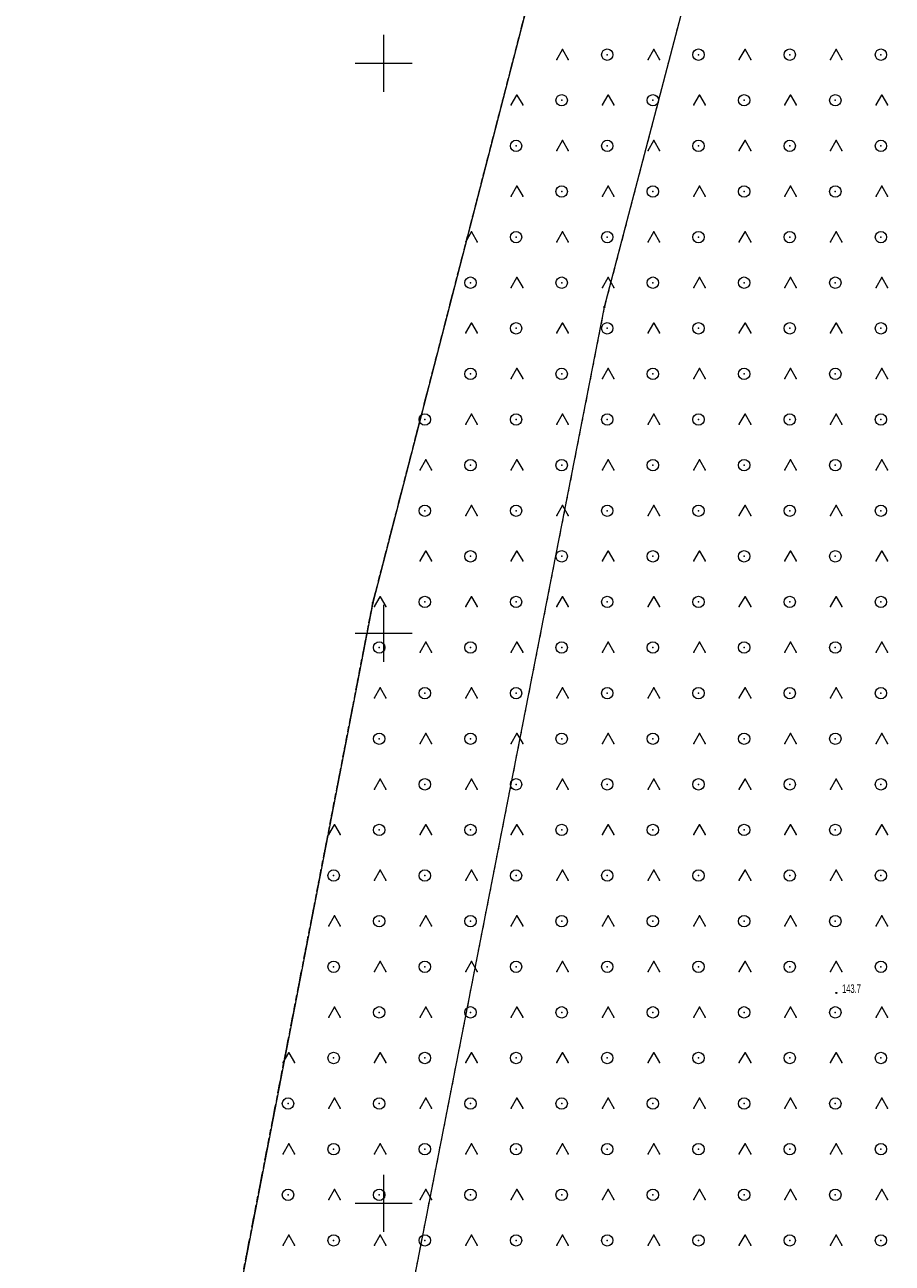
# Model space of a CAD drawing. Extents: x 6456700 to 6518119, y 5963420 to 5980059.
# Tile 128 of 256: x 6511987 to 6512063, y 5965344 to 5965452. Entities that reach past the tile are written whole.
import ezdxf
from ezdxf.enums import TextEntityAlignment as Align

# ---------------------------------------------------------------- set-up
doc = ezdxf.new("R2010")
doc.units = 0
doc.header["$MEASUREMENT"] = 0
doc.linetypes.add('L_0_03', pattern=[1, 0.5, -0.5])
doc.linetypes.add('L_0_5A', pattern=[0.75, 0.5, -0.25])
doc.layers.get('0').update_dxf_attribs({"color": 2, "linetype": 'CONTINUOUS', "lineweight": 5})
for name, color, linetype, lineweight in [('203_punkt_graniczny', 7, 'CONTINUOUS', 18), ('218_kontur_uzytku_gruntowego', 96, 'L_0_03', 18), ('219_dzialka_ewidencyjna', 7, 'CONTINUOUS', 18), ('pikieta_naturalna', 7, 'CONTINUOUS', 18), ('pikieta_naturalna_Atr2', 7, 'CONTINUOUS', 18), ('siatka_krzyrzy', 7, 'CONTINUOUS', 18), ('teren_zalesiony', 7, 'CONTINUOUS', 18)]:
    doc.layers.add(name, color=color, linetype=linetype, lineweight=lineweight)
doc.styles.get("Standard").update_dxf_attribs({"font": 'txt', "width": 0.75})

# ---------------------------------------------------------------- blocks, each defined once
blk = doc.blocks.new('mdcp_nowa')
at = {"layer": '203_punkt_graniczny', "linetype": 'Continuous', "lineweight": 18, "true_color": 0x000000}
for points in [[(6494769.34, 5981878.57, 1), (6494769.34, 5981878.66, 1)], [(6494749.04, 5981852.62, 1), (6494749.04, 5981852.71, 1)]]:
    blk.add_hatch(color=18, dxfattribs=at).paths.add_polyline_path(points)
at = {"layer": 'pikieta_naturalna', "linetype": 'Continuous', "lineweight": 18, "true_color": 0x000000}
blk.add_hatch(color=18, dxfattribs=at).paths.add_polyline_path([(6494789.69, 5981818.42, 1), (6494789.69, 5981818.5, 1)])
at = {"layer": '203_punkt_graniczny', "color": 7, "linetype": 'Continuous', "lineweight": 18}
for centre in [(6494769.34, 5981878.61), (6494749.04, 5981852.67)]:
    blk.add_circle(centre, 0.045, dxfattribs=at)
at = {"layer": '203_punkt_graniczny'}
for p in [(6494769.34, 5981878.61), (6494749.04, 5981852.67)]:
    blk.add_point(p, dxfattribs=at)
at = {"layer": '218_kontur_uzytku_gruntowego', "lineweight": 18, "flags": 128}
for points in [[(6494785.95, 5981941.99), (6494769.34, 5981878.61)], [(6494749.04, 5981852.67), (6494764.75, 5981913.45)], [(6494769.34, 5981878.61), (6494752.6, 5981793.14)], [(6494737.16, 5981791.3), (6494749.04, 5981852.67)]]:
    blk.add_lwpolyline(points, dxfattribs=at)
at = {"layer": '218_kontur_uzytku_gruntowego'}
for p in [(6494769.34, 5981878.61), (6494769.34, 5981878.61), (6494749.04, 5981852.67), (6494749.04, 5981852.67)]:
    blk.add_point(p, dxfattribs=at)
at = {"layer": '219_dzialka_ewidencyjna', "color": 3, "linetype": 'Continuous', "lineweight": 18, "flags": 128}
for points in [[(6494785.95, 5981941.99), (6494769.34, 5981878.61)], [(6494764.75, 5981913.45), (6494749.04, 5981852.67)], [(6494769.34, 5981878.61), (6494752.6, 5981793.14)], [(6494749.04, 5981852.67), (6494737.16, 5981791.3)]]:
    blk.add_lwpolyline(points, dxfattribs=at)
at = {"layer": '219_dzialka_ewidencyjna', "color": 3}
for p in [(6494769.34, 5981878.61), (6494769.34, 5981878.61), (6494749.04, 5981852.67), (6494749.04, 5981852.67)]:
    blk.add_point(p, dxfattribs=at)
at = {"layer": 'pikieta_naturalna', "color": 7, "linetype": 'Continuous', "lineweight": 18}
blk.add_circle((6494789.69, 5981818.46), 0.045, dxfattribs=at)
at = {"layer": 'pikieta_naturalna'}
blk.add_point((6494789.69, 5981818.46), dxfattribs=at)
at = {"layer": 'siatka_krzyrzy', "linetype": 'Continuous', "lineweight": 18, "flags": 128}
for points in [[(6494750, 5981897.5), (6494750, 5981902.5)], [(6494747.5, 5981900), (6494752.5, 5981900)], [(6494750, 5981847.5), (6494750, 5981852.5)], [(6494747.5, 5981850), (6494752.5, 5981850)], [(6494750, 5981797.5), (6494750, 5981802.5)], [(6494747.5, 5981800), (6494752.5, 5981800)]]:
    blk.add_lwpolyline(points, dxfattribs=at)
at = {"layer": 'teren_zalesiony', "color": 7, "linetype": 'L_0_5A', "lineweight": 18, "flags": 128}
blk.add_lwpolyline([(6494749.04, 5981637.69), (6494755.66, 5981670.01), (6494737.46, 5981764.28), (6494737.16, 5981791.3), (6494749.04, 5981852.67), (6494764.75, 5981913.45), (6494775.9, 5981961.48), (6494777.87, 5981989.51), (6494783.45, 5982011.84), (6494839.49, 5982122.69), (6494841.39, 5982126.46), (6494851.65, 5982122.44), (6494855, 5982121.3), (6494865.72, 5982117.22), (6494882.84, 5982111.12), (6494875.44, 5982082.97), (6494872.69, 5982068.07), (6494858.39, 5982010.52), (6494853.7, 5981995.39), (6494844.87, 5981972.24), (6494839.8, 5981948.29), (6494834.59, 5981918.29), (6494833.67, 5981895.64), (6494825.04, 5981866.45), (6494815.66, 5981839.49), (6494806.63, 5981812.44), (6494796.98, 5981779.38), (6494788.24, 5981753.69), (6494779.47, 5981722.59), (6494776.56, 5981704.35), (6494773.52, 5981676.05), (6494771.09, 5981650.72), (6494766.1, 5981631.37), (6494758.67, 5981613.63), (6494743.13, 5981581.66), (6494718.51, 5981591.3), (6494736.43, 5981613.92)], close=True, dxfattribs=at)
at = {"layer": 'teren_zalesiony', "color": 7, "linetype": 'Continuous', "lineweight": 18, "flags": 128}
for points in [[(6494765.18, 5981900.34), (6494765.68, 5981901.21)], [(6494765.68, 5981901.21), (6494766.18, 5981900.34)], [(6494773.18, 5981900.34), (6494773.68, 5981901.21)], [(6494773.68, 5981901.21), (6494774.18, 5981900.34)], [(6494781.18, 5981900.34), (6494781.68, 5981901.21)], [(6494781.68, 5981901.21), (6494782.18, 5981900.34)], [(6494789.18, 5981900.34), (6494789.68, 5981901.21)], [(6494789.68, 5981901.21), (6494790.18, 5981900.34)], [(6494761.18, 5981896.34), (6494761.68, 5981897.21)], [(6494761.68, 5981897.21), (6494762.18, 5981896.34)], [(6494769.18, 5981896.34), (6494769.68, 5981897.21)], [(6494769.68, 5981897.21), (6494770.18, 5981896.34)], [(6494777.18, 5981896.34), (6494777.68, 5981897.21)], [(6494777.68, 5981897.21), (6494778.18, 5981896.34)], [(6494785.18, 5981896.34), (6494785.68, 5981897.21)], [(6494785.68, 5981897.21), (6494786.18, 5981896.34)], [(6494793.18, 5981896.34), (6494793.68, 5981897.21)], [(6494793.68, 5981897.21), (6494794.18, 5981896.34)], [(6494765.18, 5981892.34), (6494765.68, 5981893.21)], [(6494765.68, 5981893.21), (6494766.18, 5981892.34)], [(6494773.18, 5981892.34), (6494773.68, 5981893.21)], [(6494773.68, 5981893.21), (6494774.18, 5981892.34)], [(6494781.18, 5981892.34), (6494781.68, 5981893.21)], [(6494781.68, 5981893.21), (6494782.18, 5981892.34)], [(6494789.18, 5981892.34), (6494789.68, 5981893.21)], [(6494789.68, 5981893.21), (6494790.18, 5981892.34)], [(6494761.18, 5981888.34), (6494761.68, 5981889.21)], [(6494761.68, 5981889.21), (6494762.18, 5981888.34)], [(6494769.18, 5981888.34), (6494769.68, 5981889.21)], [(6494769.68, 5981889.21), (6494770.18, 5981888.34)], [(6494777.18, 5981888.34), (6494777.68, 5981889.21)], [(6494777.68, 5981889.21), (6494778.18, 5981888.34)], [(6494785.18, 5981888.34), (6494785.68, 5981889.21)], [(6494785.68, 5981889.21), (6494786.18, 5981888.34)], [(6494793.18, 5981888.34), (6494793.68, 5981889.21)], [(6494793.68, 5981889.21), (6494794.18, 5981888.34)], [(6494757.18, 5981884.34), (6494757.68, 5981885.21)], [(6494757.68, 5981885.21), (6494758.18, 5981884.34)], [(6494765.18, 5981884.34), (6494765.68, 5981885.21)], [(6494765.68, 5981885.21), (6494766.18, 5981884.34)], [(6494773.18, 5981884.34), (6494773.68, 5981885.21)], [(6494773.68, 5981885.21), (6494774.18, 5981884.34)], [(6494781.18, 5981884.34), (6494781.68, 5981885.21)], [(6494781.68, 5981885.21), (6494782.18, 5981884.34)], [(6494789.18, 5981884.34), (6494789.68, 5981885.21)], [(6494789.68, 5981885.21), (6494790.18, 5981884.34)], [(6494761.18, 5981880.34), (6494761.68, 5981881.21)], [(6494761.68, 5981881.21), (6494762.18, 5981880.34)], [(6494769.18, 5981880.34), (6494769.68, 5981881.21)], [(6494769.68, 5981881.21), (6494770.18, 5981880.34)], [(6494777.18, 5981880.34), (6494777.68, 5981881.21)], [(6494777.68, 5981881.21), (6494778.18, 5981880.34)], [(6494785.18, 5981880.34), (6494785.68, 5981881.21)], [(6494785.68, 5981881.21), (6494786.18, 5981880.34)], [(6494793.18, 5981880.34), (6494793.68, 5981881.21)], [(6494793.68, 5981881.21), (6494794.18, 5981880.34)], [(6494757.18, 5981876.34), (6494757.68, 5981877.21)], [(6494757.68, 5981877.21), (6494758.18, 5981876.34)], [(6494765.18, 5981876.34), (6494765.68, 5981877.21)], [(6494765.68, 5981877.21), (6494766.18, 5981876.34)], [(6494773.18, 5981876.34), (6494773.68, 5981877.21)], [(6494773.68, 5981877.21), (6494774.18, 5981876.34)], [(6494781.18, 5981876.34), (6494781.68, 5981877.21)], [(6494781.68, 5981877.21), (6494782.18, 5981876.34)], [(6494789.18, 5981876.34), (6494789.68, 5981877.21)], [(6494789.68, 5981877.21), (6494790.18, 5981876.34)], [(6494761.18, 5981872.34), (6494761.68, 5981873.21)], [(6494761.68, 5981873.21), (6494762.18, 5981872.34)], [(6494769.18, 5981872.34), (6494769.68, 5981873.21)], [(6494769.68, 5981873.21), (6494770.18, 5981872.34)], [(6494777.18, 5981872.34), (6494777.68, 5981873.21)], [(6494777.68, 5981873.21), (6494778.18, 5981872.34)], [(6494785.18, 5981872.34), (6494785.68, 5981873.21)], [(6494785.68, 5981873.21), (6494786.18, 5981872.34)], [(6494793.18, 5981872.34), (6494793.68, 5981873.21)], [(6494793.68, 5981873.21), (6494794.18, 5981872.34)], [(6494757.18, 5981868.34), (6494757.68, 5981869.21)], [(6494757.68, 5981869.21), (6494758.18, 5981868.34)], [(6494765.18, 5981868.34), (6494765.68, 5981869.21)], [(6494765.68, 5981869.21), (6494766.18, 5981868.34)], [(6494773.18, 5981868.34), (6494773.68, 5981869.21)], [(6494773.68, 5981869.21), (6494774.18, 5981868.34)], [(6494781.18, 5981868.34), (6494781.68, 5981869.21)], [(6494781.68, 5981869.21), (6494782.18, 5981868.34)], [(6494789.18, 5981868.34), (6494789.68, 5981869.21)], [(6494789.68, 5981869.21), (6494790.18, 5981868.34)], [(6494753.18, 5981864.34), (6494753.68, 5981865.21)], [(6494753.68, 5981865.21), (6494754.18, 5981864.34)], [(6494761.18, 5981864.34), (6494761.68, 5981865.21)], [(6494761.68, 5981865.21), (6494762.18, 5981864.34)], [(6494769.18, 5981864.34), (6494769.68, 5981865.21)], [(6494769.68, 5981865.21), (6494770.18, 5981864.34)], [(6494777.18, 5981864.34), (6494777.68, 5981865.21)], [(6494777.68, 5981865.21), (6494778.18, 5981864.34)], [(6494785.18, 5981864.34), (6494785.68, 5981865.21)], [(6494785.68, 5981865.21), (6494786.18, 5981864.34)], [(6494793.18, 5981864.34), (6494793.68, 5981865.21)], [(6494793.68, 5981865.21), (6494794.18, 5981864.34)], [(6494757.18, 5981860.34), (6494757.68, 5981861.21)], [(6494757.68, 5981861.21), (6494758.18, 5981860.34)], [(6494765.18, 5981860.34), (6494765.68, 5981861.21)], [(6494765.68, 5981861.21), (6494766.18, 5981860.34)], [(6494773.18, 5981860.34), (6494773.68, 5981861.21)], [(6494773.68, 5981861.21), (6494774.18, 5981860.34)], [(6494781.18, 5981860.34), (6494781.68, 5981861.21)], [(6494781.68, 5981861.21), (6494782.18, 5981860.34)], [(6494789.18, 5981860.34), (6494789.68, 5981861.21)], [(6494789.68, 5981861.21), (6494790.18, 5981860.34)], [(6494753.18, 5981856.34), (6494753.68, 5981857.21)], [(6494753.68, 5981857.21), (6494754.18, 5981856.34)], [(6494761.18, 5981856.34), (6494761.68, 5981857.21)], [(6494761.68, 5981857.21), (6494762.18, 5981856.34)], [(6494769.18, 5981856.34), (6494769.68, 5981857.21)], [(6494769.68, 5981857.21), (6494770.18, 5981856.34)], [(6494777.18, 5981856.34), (6494777.68, 5981857.21)], [(6494777.68, 5981857.21), (6494778.18, 5981856.34)], [(6494785.18, 5981856.34), (6494785.68, 5981857.21)], [(6494785.68, 5981857.21), (6494786.18, 5981856.34)], [(6494793.18, 5981856.34), (6494793.68, 5981857.21)], [(6494793.68, 5981857.21), (6494794.18, 5981856.34)], [(6494749.18, 5981852.34), (6494749.68, 5981853.21)], [(6494749.68, 5981853.21), (6494750.18, 5981852.34)], [(6494757.18, 5981852.34), (6494757.68, 5981853.21)], [(6494757.68, 5981853.21), (6494758.18, 5981852.34)], [(6494765.18, 5981852.34), (6494765.68, 5981853.21)], [(6494765.68, 5981853.21), (6494766.18, 5981852.34)], [(6494773.18, 5981852.34), (6494773.68, 5981853.21)], [(6494773.68, 5981853.21), (6494774.18, 5981852.34)], [(6494781.18, 5981852.34), (6494781.68, 5981853.21)], [(6494781.68, 5981853.21), (6494782.18, 5981852.34)], [(6494789.18, 5981852.34), (6494789.68, 5981853.21)], [(6494789.68, 5981853.21), (6494790.18, 5981852.34)], [(6494753.18, 5981848.34), (6494753.68, 5981849.21)], [(6494753.68, 5981849.21), (6494754.18, 5981848.34)], [(6494761.18, 5981848.34), (6494761.68, 5981849.21)], [(6494761.68, 5981849.21), (6494762.18, 5981848.34)], [(6494769.18, 5981848.34), (6494769.68, 5981849.21)], [(6494769.68, 5981849.21), (6494770.18, 5981848.34)], [(6494777.18, 5981848.34), (6494777.68, 5981849.21)], [(6494777.68, 5981849.21), (6494778.18, 5981848.34)], [(6494785.18, 5981848.34), (6494785.68, 5981849.21)], [(6494785.68, 5981849.21), (6494786.18, 5981848.34)], [(6494793.18, 5981848.34), (6494793.68, 5981849.21)], [(6494793.68, 5981849.21), (6494794.18, 5981848.34)], [(6494749.18, 5981844.34), (6494749.68, 5981845.21)], [(6494749.68, 5981845.21), (6494750.18, 5981844.34)], [(6494757.18, 5981844.34), (6494757.68, 5981845.21)], [(6494757.68, 5981845.21), (6494758.18, 5981844.34)], [(6494765.18, 5981844.34), (6494765.68, 5981845.21)], [(6494765.68, 5981845.21), (6494766.18, 5981844.34)], [(6494773.18, 5981844.34), (6494773.68, 5981845.21)], [(6494773.68, 5981845.21), (6494774.18, 5981844.34)], [(6494781.18, 5981844.34), (6494781.68, 5981845.21)], [(6494781.68, 5981845.21), (6494782.18, 5981844.34)], [(6494789.18, 5981844.34), (6494789.68, 5981845.21)], [(6494789.68, 5981845.21), (6494790.18, 5981844.34)], [(6494753.18, 5981840.34), (6494753.68, 5981841.21)], [(6494753.68, 5981841.21), (6494754.18, 5981840.34)], [(6494761.18, 5981840.34), (6494761.68, 5981841.21)], [(6494761.68, 5981841.21), (6494762.18, 5981840.34)], [(6494769.18, 5981840.34), (6494769.68, 5981841.21)], [(6494769.68, 5981841.21), (6494770.18, 5981840.34)], [(6494777.18, 5981840.34), (6494777.68, 5981841.21)], [(6494777.68, 5981841.21), (6494778.18, 5981840.34)], [(6494785.18, 5981840.34), (6494785.68, 5981841.21)], [(6494785.68, 5981841.21), (6494786.18, 5981840.34)], [(6494793.18, 5981840.34), (6494793.68, 5981841.21)], [(6494793.68, 5981841.21), (6494794.18, 5981840.34)], [(6494749.18, 5981836.34), (6494749.68, 5981837.21)], [(6494749.68, 5981837.21), (6494750.18, 5981836.34)], [(6494757.18, 5981836.34), (6494757.68, 5981837.21)], [(6494757.68, 5981837.21), (6494758.18, 5981836.34)], [(6494765.18, 5981836.34), (6494765.68, 5981837.21)], [(6494765.68, 5981837.21), (6494766.18, 5981836.34)], [(6494773.18, 5981836.34), (6494773.68, 5981837.21)], [(6494773.68, 5981837.21), (6494774.18, 5981836.34)], [(6494781.18, 5981836.34), (6494781.68, 5981837.21)], [(6494781.68, 5981837.21), (6494782.18, 5981836.34)], [(6494789.18, 5981836.34), (6494789.68, 5981837.21)], [(6494789.68, 5981837.21), (6494790.18, 5981836.34)], [(6494745.18, 5981832.34), (6494745.68, 5981833.21)], [(6494745.68, 5981833.21), (6494746.18, 5981832.34)], [(6494753.18, 5981832.34), (6494753.68, 5981833.21)], [(6494753.68, 5981833.21), (6494754.18, 5981832.34)], [(6494761.18, 5981832.34), (6494761.68, 5981833.21)], [(6494761.68, 5981833.21), (6494762.18, 5981832.34)], [(6494769.18, 5981832.34), (6494769.68, 5981833.21)], [(6494769.68, 5981833.21), (6494770.18, 5981832.34)], [(6494777.18, 5981832.34), (6494777.68, 5981833.21)], [(6494777.68, 5981833.21), (6494778.18, 5981832.34)], [(6494785.18, 5981832.34), (6494785.68, 5981833.21)], [(6494785.68, 5981833.21), (6494786.18, 5981832.34)], [(6494793.18, 5981832.34), (6494793.68, 5981833.21)], [(6494793.68, 5981833.21), (6494794.18, 5981832.34)], [(6494749.18, 5981828.34), (6494749.68, 5981829.21)], [(6494749.68, 5981829.21), (6494750.18, 5981828.34)], [(6494757.18, 5981828.34), (6494757.68, 5981829.21)], [(6494757.68, 5981829.21), (6494758.18, 5981828.34)], [(6494765.18, 5981828.34), (6494765.68, 5981829.21)], [(6494765.68, 5981829.21), (6494766.18, 5981828.34)], [(6494773.18, 5981828.34), (6494773.68, 5981829.21)], [(6494773.68, 5981829.21), (6494774.18, 5981828.34)], [(6494781.18, 5981828.34), (6494781.68, 5981829.21)], [(6494781.68, 5981829.21), (6494782.18, 5981828.34)], [(6494789.18, 5981828.34), (6494789.68, 5981829.21)], [(6494789.68, 5981829.21), (6494790.18, 5981828.34)], [(6494745.18, 5981824.34), (6494745.68, 5981825.21)], [(6494745.68, 5981825.21), (6494746.18, 5981824.34)], [(6494753.18, 5981824.34), (6494753.68, 5981825.21)], [(6494753.68, 5981825.21), (6494754.18, 5981824.34)], [(6494761.18, 5981824.34), (6494761.68, 5981825.21)], [(6494761.68, 5981825.21), (6494762.18, 5981824.34)], [(6494769.18, 5981824.34), (6494769.68, 5981825.21)], [(6494769.68, 5981825.21), (6494770.18, 5981824.34)], [(6494777.18, 5981824.34), (6494777.68, 5981825.21)], [(6494777.68, 5981825.21), (6494778.18, 5981824.34)], [(6494785.18, 5981824.34), (6494785.68, 5981825.21)], [(6494785.68, 5981825.21), (6494786.18, 5981824.34)], [(6494793.18, 5981824.34), (6494793.68, 5981825.21)], [(6494793.68, 5981825.21), (6494794.18, 5981824.34)], [(6494749.18, 5981820.34), (6494749.68, 5981821.21)], [(6494749.68, 5981821.21), (6494750.18, 5981820.34)], [(6494757.18, 5981820.34), (6494757.68, 5981821.21)], [(6494757.68, 5981821.21), (6494758.18, 5981820.34)], [(6494765.18, 5981820.34), (6494765.68, 5981821.21)], [(6494765.68, 5981821.21), (6494766.18, 5981820.34)], [(6494773.18, 5981820.34), (6494773.68, 5981821.21)], [(6494773.68, 5981821.21), (6494774.18, 5981820.34)], [(6494781.18, 5981820.34), (6494781.68, 5981821.21)], [(6494781.68, 5981821.21), (6494782.18, 5981820.34)], [(6494789.18, 5981820.34), (6494789.68, 5981821.21)], [(6494789.68, 5981821.21), (6494790.18, 5981820.34)], [(6494745.18, 5981816.34), (6494745.68, 5981817.21)], [(6494745.68, 5981817.21), (6494746.18, 5981816.34)], [(6494753.18, 5981816.34), (6494753.68, 5981817.21)], [(6494753.68, 5981817.21), (6494754.18, 5981816.34)], [(6494761.18, 5981816.34), (6494761.68, 5981817.21)], [(6494761.68, 5981817.21), (6494762.18, 5981816.34)], [(6494769.18, 5981816.34), (6494769.68, 5981817.21)], [(6494769.68, 5981817.21), (6494770.18, 5981816.34)], [(6494777.18, 5981816.34), (6494777.68, 5981817.21)], [(6494777.68, 5981817.21), (6494778.18, 5981816.34)], [(6494785.18, 5981816.34), (6494785.68, 5981817.21)], [(6494785.68, 5981817.21), (6494786.18, 5981816.34)], [(6494793.18, 5981816.34), (6494793.68, 5981817.21)], [(6494793.68, 5981817.21), (6494794.18, 5981816.34)], [(6494741.18, 5981812.34), (6494741.68, 5981813.21)], [(6494741.68, 5981813.21), (6494742.18, 5981812.34)], [(6494749.18, 5981812.34), (6494749.68, 5981813.21)], [(6494749.68, 5981813.21), (6494750.18, 5981812.34)], [(6494757.18, 5981812.34), (6494757.68, 5981813.21)], [(6494757.68, 5981813.21), (6494758.18, 5981812.34)], [(6494765.18, 5981812.34), (6494765.68, 5981813.21)], [(6494765.68, 5981813.21), (6494766.18, 5981812.34)], [(6494773.18, 5981812.34), (6494773.68, 5981813.21)], [(6494773.68, 5981813.21), (6494774.18, 5981812.34)], [(6494781.18, 5981812.34), (6494781.68, 5981813.21)], [(6494781.68, 5981813.21), (6494782.18, 5981812.34)], [(6494789.18, 5981812.34), (6494789.68, 5981813.21)], [(6494789.68, 5981813.21), (6494790.18, 5981812.34)], [(6494745.18, 5981808.34), (6494745.68, 5981809.21)], [(6494745.68, 5981809.21), (6494746.18, 5981808.34)], [(6494753.18, 5981808.34), (6494753.68, 5981809.21)], [(6494753.68, 5981809.21), (6494754.18, 5981808.34)], [(6494761.18, 5981808.34), (6494761.68, 5981809.21)], [(6494761.68, 5981809.21), (6494762.18, 5981808.34)], [(6494769.18, 5981808.34), (6494769.68, 5981809.21)], [(6494769.68, 5981809.21), (6494770.18, 5981808.34)], [(6494777.18, 5981808.34), (6494777.68, 5981809.21)], [(6494777.68, 5981809.21), (6494778.18, 5981808.34)], [(6494785.18, 5981808.34), (6494785.68, 5981809.21)], [(6494785.68, 5981809.21), (6494786.18, 5981808.34)], [(6494793.18, 5981808.34), (6494793.68, 5981809.21)], [(6494793.68, 5981809.21), (6494794.18, 5981808.34)], [(6494741.18, 5981804.34), (6494741.68, 5981805.21)], [(6494741.68, 5981805.21), (6494742.18, 5981804.34)], [(6494749.18, 5981804.34), (6494749.68, 5981805.21)], [(6494749.68, 5981805.21), (6494750.18, 5981804.34)], [(6494757.18, 5981804.34), (6494757.68, 5981805.21)], [(6494757.68, 5981805.21), (6494758.18, 5981804.34)], [(6494765.18, 5981804.34), (6494765.68, 5981805.21)], [(6494765.68, 5981805.21), (6494766.18, 5981804.34)], [(6494773.18, 5981804.34), (6494773.68, 5981805.21)], [(6494773.68, 5981805.21), (6494774.18, 5981804.34)], [(6494781.18, 5981804.34), (6494781.68, 5981805.21)], [(6494781.68, 5981805.21), (6494782.18, 5981804.34)], [(6494789.18, 5981804.34), (6494789.68, 5981805.21)], [(6494789.68, 5981805.21), (6494790.18, 5981804.34)], [(6494745.18, 5981800.34), (6494745.68, 5981801.21)], [(6494745.68, 5981801.21), (6494746.18, 5981800.34)], [(6494753.18, 5981800.34), (6494753.68, 5981801.21)], [(6494753.68, 5981801.21), (6494754.18, 5981800.34)], [(6494761.18, 5981800.34), (6494761.68, 5981801.21)], [(6494761.68, 5981801.21), (6494762.18, 5981800.34)], [(6494769.18, 5981800.34), (6494769.68, 5981801.21)], [(6494769.68, 5981801.21), (6494770.18, 5981800.34)], [(6494777.18, 5981800.34), (6494777.68, 5981801.21)], [(6494777.68, 5981801.21), (6494778.18, 5981800.34)], [(6494785.18, 5981800.34), (6494785.68, 5981801.21)], [(6494785.68, 5981801.21), (6494786.18, 5981800.34)], [(6494793.18, 5981800.34), (6494793.68, 5981801.21)], [(6494793.68, 5981801.21), (6494794.18, 5981800.34)], [(6494741.18, 5981796.34), (6494741.68, 5981797.21)], [(6494741.68, 5981797.21), (6494742.18, 5981796.34)], [(6494749.18, 5981796.34), (6494749.68, 5981797.21)], [(6494749.68, 5981797.21), (6494750.18, 5981796.34)], [(6494757.18, 5981796.34), (6494757.68, 5981797.21)], [(6494757.68, 5981797.21), (6494758.18, 5981796.34)], [(6494765.18, 5981796.34), (6494765.68, 5981797.21)], [(6494765.68, 5981797.21), (6494766.18, 5981796.34)], [(6494773.18, 5981796.34), (6494773.68, 5981797.21)], [(6494773.68, 5981797.21), (6494774.18, 5981796.34)], [(6494781.18, 5981796.34), (6494781.68, 5981797.21)], [(6494781.68, 5981797.21), (6494782.18, 5981796.34)], [(6494789.18, 5981796.34), (6494789.68, 5981797.21)], [(6494789.68, 5981797.21), (6494790.18, 5981796.34)]]:
    blk.add_lwpolyline(points, dxfattribs=at)
at = {"layer": 'teren_zalesiony', "color": 7, "linetype": 'Continuous', "lineweight": 18}
for centre in [(6494769.6, 5981900.75), (6494777.6, 5981900.75), (6494785.6, 5981900.75), (6494793.6, 5981900.75), (6494765.6, 5981896.75), (6494773.6, 5981896.75), (6494781.6, 5981896.75), (6494789.6, 5981896.75), (6494761.6, 5981892.75), (6494769.6, 5981892.75), (6494777.6, 5981892.75), (6494785.6, 5981892.75), (6494793.6, 5981892.75), (6494765.6, 5981888.75), (6494773.6, 5981888.75), (6494781.6, 5981888.75), (6494789.6, 5981888.75), (6494761.6, 5981884.75), (6494769.6, 5981884.75), (6494777.6, 5981884.75), (6494785.6, 5981884.75), (6494793.6, 5981884.75), (6494757.6, 5981880.75), (6494765.6, 5981880.75), (6494773.6, 5981880.75), (6494781.6, 5981880.75), (6494789.6, 5981880.75), (6494761.6, 5981876.75), (6494769.6, 5981876.75), (6494777.6, 5981876.75), (6494785.6, 5981876.75), (6494793.6, 5981876.75), (6494757.6, 5981872.75), (6494765.6, 5981872.75), (6494773.6, 5981872.75), (6494781.6, 5981872.75), (6494789.6, 5981872.75), (6494753.6, 5981868.75), (6494761.6, 5981868.75), (6494769.6, 5981868.75), (6494777.6, 5981868.75), (6494785.6, 5981868.75), (6494793.6, 5981868.75), (6494757.6, 5981864.75), (6494765.6, 5981864.75), (6494773.6, 5981864.75), (6494781.6, 5981864.75), (6494789.6, 5981864.75), (6494753.6, 5981860.75), (6494761.6, 5981860.75), (6494769.6, 5981860.75), (6494777.6, 5981860.75), (6494785.6, 5981860.75), (6494793.6, 5981860.75), (6494757.6, 5981856.75), (6494765.6, 5981856.75), (6494773.6, 5981856.75), (6494781.6, 5981856.75), (6494789.6, 5981856.75), (6494753.6, 5981852.75), (6494761.6, 5981852.75), (6494769.6, 5981852.75), (6494777.6, 5981852.75), (6494785.6, 5981852.75), (6494793.6, 5981852.75), (6494749.6, 5981848.75), (6494757.6, 5981848.75), (6494765.6, 5981848.75), (6494773.6, 5981848.75), (6494781.6, 5981848.75), (6494789.6, 5981848.75), (6494753.6, 5981844.75), (6494761.6, 5981844.75), (6494769.6, 5981844.75), (6494777.6, 5981844.75), (6494785.6, 5981844.75), (6494793.6, 5981844.75), (6494749.6, 5981840.75), (6494757.6, 5981840.75), (6494765.6, 5981840.75), (6494773.6, 5981840.75), (6494781.6, 5981840.75), (6494789.6, 5981840.75), (6494753.6, 5981836.75), (6494761.6, 5981836.75), (6494769.6, 5981836.75), (6494777.6, 5981836.75), (6494785.6, 5981836.75), (6494793.6, 5981836.75), (6494749.6, 5981832.75), (6494757.6, 5981832.75), (6494765.6, 5981832.75), (6494773.6, 5981832.75), (6494781.6, 5981832.75), (6494789.6, 5981832.75), (6494745.6, 5981828.75), (6494753.6, 5981828.75), (6494761.6, 5981828.75), (6494769.6, 5981828.75), (6494777.6, 5981828.75), (6494785.6, 5981828.75), (6494793.6, 5981828.75), (6494749.6, 5981824.75), (6494757.6, 5981824.75), (6494765.6, 5981824.75), (6494773.6, 5981824.75), (6494781.6, 5981824.75), (6494789.6, 5981824.75), (6494745.6, 5981820.75), (6494753.6, 5981820.75), (6494761.6, 5981820.75), (6494769.6, 5981820.75), (6494777.6, 5981820.75), (6494785.6, 5981820.75), (6494793.6, 5981820.75), (6494749.6, 5981816.75), (6494757.6, 5981816.75), (6494765.6, 5981816.75), (6494773.6, 5981816.75), (6494781.6, 5981816.75), (6494789.6, 5981816.75), (6494745.6, 5981812.75), (6494753.6, 5981812.75), (6494761.6, 5981812.75), (6494769.6, 5981812.75), (6494777.6, 5981812.75), (6494785.6, 5981812.75), (6494793.6, 5981812.75), (6494741.6, 5981808.75), (6494749.6, 5981808.75), (6494757.6, 5981808.75), (6494765.6, 5981808.75), (6494773.6, 5981808.75), (6494781.6, 5981808.75), (6494789.6, 5981808.75), (6494745.6, 5981804.75), (6494753.6, 5981804.75), (6494761.6, 5981804.75), (6494769.6, 5981804.75), (6494777.6, 5981804.75), (6494785.6, 5981804.75), (6494793.6, 5981804.75), (6494741.6, 5981800.75), (6494749.6, 5981800.75), (6494757.6, 5981800.75), (6494765.6, 5981800.75), (6494773.6, 5981800.75), (6494781.6, 5981800.75), (6494789.6, 5981800.75), (6494745.6, 5981796.75), (6494753.6, 5981796.75), (6494761.6, 5981796.75), (6494769.6, 5981796.75), (6494777.6, 5981796.75), (6494785.6, 5981796.75), (6494793.6, 5981796.75)]:
    blk.add_circle(centre, 0.5, dxfattribs=at)
at = {"layer": 'teren_zalesiony'}
for p in [(6494765.68, 5981901.21), (6494765.68, 5981901.21), (6494773.68, 5981901.21), (6494773.68, 5981901.21), (6494781.68, 5981901.21), (6494781.68, 5981901.21), (6494789.68, 5981901.21), (6494789.68, 5981901.21), (6494765.18, 5981900.34), (6494766.18, 5981900.34), (6494769.6, 5981900.75), (6494773.18, 5981900.34), (6494774.18, 5981900.34), (6494777.6, 5981900.75), (6494781.18, 5981900.34), (6494782.18, 5981900.34), (6494785.6, 5981900.75), (6494789.18, 5981900.34), (6494790.18, 5981900.34), (6494793.6, 5981900.75), (6494761.68, 5981897.21), (6494761.68, 5981897.21), (6494765.6, 5981896.75), (6494769.68, 5981897.21), (6494769.68, 5981897.21), (6494773.6, 5981896.75), (6494777.68, 5981897.21), (6494777.68, 5981897.21), (6494781.6, 5981896.75), (6494785.68, 5981897.21), (6494785.68, 5981897.21), (6494789.6, 5981896.75), (6494793.68, 5981897.21), (6494793.68, 5981897.21), (6494761.18, 5981896.34), (6494762.18, 5981896.34), (6494769.18, 5981896.34), (6494770.18, 5981896.34), (6494777.18, 5981896.34), (6494778.18, 5981896.34), (6494785.18, 5981896.34), (6494786.18, 5981896.34), (6494793.18, 5981896.34), (6494794.18, 5981896.34), (6494761.6, 5981892.75), (6494765.18, 5981892.34), (6494765.68, 5981893.21), (6494765.68, 5981893.21), (6494766.18, 5981892.34), (6494769.6, 5981892.75), (6494773.18, 5981892.34), (6494773.68, 5981893.21), (6494773.68, 5981893.21), (6494774.18, 5981892.34), (6494777.6, 5981892.75), (6494781.18, 5981892.34), (6494781.68, 5981893.21), (6494781.68, 5981893.21), (6494782.18, 5981892.34), (6494785.6, 5981892.75), (6494789.18, 5981892.34), (6494789.68, 5981893.21), (6494789.68, 5981893.21), (6494790.18, 5981892.34), (6494793.6, 5981892.75), (6494761.68, 5981889.21), (6494761.68, 5981889.21), (6494769.68, 5981889.21), (6494769.68, 5981889.21), (6494777.68, 5981889.21), (6494777.68, 5981889.21), (6494785.68, 5981889.21), (6494785.68, 5981889.21), (6494793.68, 5981889.21), (6494793.68, 5981889.21), (6494761.18, 5981888.34), (6494762.18, 5981888.34), (6494765.6, 5981888.75), (6494769.18, 5981888.34), (6494770.18, 5981888.34), (6494773.6, 5981888.75), (6494777.18, 5981888.34), (6494778.18, 5981888.34), (6494781.6, 5981888.75), (6494785.18, 5981888.34), (6494786.18, 5981888.34), (6494789.6, 5981888.75), (6494793.18, 5981888.34), (6494794.18, 5981888.34), (6494757.68, 5981885.21), (6494757.68, 5981885.21), (6494761.6, 5981884.75), (6494765.68, 5981885.21), (6494765.68, 5981885.21), (6494769.6, 5981884.75), (6494773.68, 5981885.21), (6494773.68, 5981885.21), (6494777.6, 5981884.75), (6494781.68, 5981885.21), (6494781.68, 5981885.21), (6494785.6, 5981884.75), (6494789.68, 5981885.21), (6494789.68, 5981885.21), (6494793.6, 5981884.75), (6494757.18, 5981884.34), (6494758.18, 5981884.34), (6494765.18, 5981884.34), (6494766.18, 5981884.34), (6494773.18, 5981884.34), (6494774.18, 5981884.34), (6494781.18, 5981884.34), (6494782.18, 5981884.34), (6494789.18, 5981884.34), (6494790.18, 5981884.34), (6494757.6, 5981880.75), (6494761.18, 5981880.34), (6494761.68, 5981881.21), (6494761.68, 5981881.21), (6494762.18, 5981880.34), (6494765.6, 5981880.75), (6494769.18, 5981880.34), (6494769.68, 5981881.21), (6494769.68, 5981881.21), (6494770.18, 5981880.34), (6494773.6, 5981880.75), (6494777.18, 5981880.34), (6494777.68, 5981881.21), (6494777.68, 5981881.21), (6494778.18, 5981880.34), (6494781.6, 5981880.75), (6494785.18, 5981880.34), (6494785.68, 5981881.21), (6494785.68, 5981881.21), (6494786.18, 5981880.34), (6494789.6, 5981880.75), (6494793.18, 5981880.34), (6494793.68, 5981881.21), (6494793.68, 5981881.21), (6494794.18, 5981880.34), (6494757.68, 5981877.21), (6494757.68, 5981877.21), (6494765.68, 5981877.21), (6494765.68, 5981877.21), (6494773.68, 5981877.21), (6494773.68, 5981877.21), (6494781.68, 5981877.21), (6494781.68, 5981877.21), (6494789.68, 5981877.21), (6494789.68, 5981877.21), (6494757.18, 5981876.34), (6494758.18, 5981876.34), (6494761.6, 5981876.75), (6494765.18, 5981876.34), (6494766.18, 5981876.34), (6494769.6, 5981876.75), (6494773.18, 5981876.34), (6494774.18, 5981876.34), (6494777.6, 5981876.75), (6494781.18, 5981876.34), (6494782.18, 5981876.34), (6494785.6, 5981876.75), (6494789.18, 5981876.34), (6494790.18, 5981876.34), (6494793.6, 5981876.75), (6494757.6, 5981872.75), (6494761.68, 5981873.21), (6494761.68, 5981873.21), (6494765.6, 5981872.75), (6494769.68, 5981873.21), (6494769.68, 5981873.21), (6494773.6, 5981872.75), (6494777.68, 5981873.21), (6494777.68, 5981873.21), (6494781.6, 5981872.75), (6494785.68, 5981873.21), (6494785.68, 5981873.21), (6494789.6, 5981872.75), (6494793.68, 5981873.21), (6494793.68, 5981873.21), (6494761.18, 5981872.34), (6494762.18, 5981872.34), (6494769.18, 5981872.34), (6494770.18, 5981872.34), (6494777.18, 5981872.34), (6494778.18, 5981872.34), (6494785.18, 5981872.34), (6494786.18, 5981872.34), (6494793.18, 5981872.34), (6494794.18, 5981872.34), (6494753.6, 5981868.75), (6494757.68, 5981869.21), (6494757.68, 5981869.21), (6494761.6, 5981868.75), (6494765.68, 5981869.21), (6494765.68, 5981869.21), (6494769.6, 5981868.75), (6494773.68, 5981869.21), (6494773.68, 5981869.21), (6494777.6, 5981868.75), (6494781.68, 5981869.21), (6494781.68, 5981869.21), (6494785.6, 5981868.75), (6494789.68, 5981869.21), (6494789.68, 5981869.21), (6494793.6, 5981868.75), (6494757.18, 5981868.34), (6494758.18, 5981868.34), (6494765.18, 5981868.34), (6494766.18, 5981868.34), (6494773.18, 5981868.34), (6494774.18, 5981868.34), (6494781.18, 5981868.34), (6494782.18, 5981868.34), (6494789.18, 5981868.34), (6494790.18, 5981868.34), (6494753.68, 5981865.21), (6494753.68, 5981865.21), (6494761.68, 5981865.21), (6494761.68, 5981865.21), (6494769.68, 5981865.21), (6494769.68, 5981865.21), (6494777.68, 5981865.21), (6494777.68, 5981865.21), (6494785.68, 5981865.21), (6494785.68, 5981865.21), (6494793.68, 5981865.21), (6494793.68, 5981865.21), (6494753.18, 5981864.34), (6494754.18, 5981864.34), (6494757.6, 5981864.75), (6494761.18, 5981864.34), (6494762.18, 5981864.34), (6494765.6, 5981864.75), (6494769.18, 5981864.34), (6494770.18, 5981864.34), (6494773.6, 5981864.75), (6494777.18, 5981864.34), (6494778.18, 5981864.34), (6494781.6, 5981864.75), (6494785.18, 5981864.34), (6494786.18, 5981864.34), (6494789.6, 5981864.75), (6494793.18, 5981864.34), (6494794.18, 5981864.34), (6494757.68, 5981861.21), (6494757.68, 5981861.21), (6494765.68, 5981861.21), (6494765.68, 5981861.21), (6494773.68, 5981861.21), (6494773.68, 5981861.21), (6494781.68, 5981861.21), (6494781.68, 5981861.21), (6494789.68, 5981861.21), (6494789.68, 5981861.21), (6494753.6, 5981860.75), (6494757.18, 5981860.34), (6494758.18, 5981860.34), (6494761.6, 5981860.75), (6494765.18, 5981860.34), (6494766.18, 5981860.34), (6494769.6, 5981860.75), (6494773.18, 5981860.34), (6494774.18, 5981860.34), (6494777.6, 5981860.75), (6494781.18, 5981860.34), (6494782.18, 5981860.34), (6494785.6, 5981860.75), (6494789.18, 5981860.34), (6494790.18, 5981860.34), (6494793.6, 5981860.75), (6494753.68, 5981857.21), (6494753.68, 5981857.21), (6494757.6, 5981856.75), (6494761.68, 5981857.21), (6494761.68, 5981857.21), (6494765.6, 5981856.75), (6494769.68, 5981857.21), (6494769.68, 5981857.21), (6494773.6, 5981856.75), (6494777.68, 5981857.21), (6494777.68, 5981857.21), (6494781.6, 5981856.75), (6494785.68, 5981857.21), (6494785.68, 5981857.21), (6494789.6, 5981856.75), (6494793.68, 5981857.21), (6494793.68, 5981857.21), (6494753.18, 5981856.34), (6494754.18, 5981856.34), (6494761.18, 5981856.34), (6494762.18, 5981856.34), (6494769.18, 5981856.34), (6494770.18, 5981856.34), (6494777.18, 5981856.34), (6494778.18, 5981856.34), (6494785.18, 5981856.34), (6494786.18, 5981856.34), (6494793.18, 5981856.34), (6494794.18, 5981856.34), (6494749.68, 5981853.21), (6494749.68, 5981853.21), (6494757.68, 5981853.21), (6494757.68, 5981853.21), (6494765.68, 5981853.21), (6494765.68, 5981853.21), (6494773.68, 5981853.21), (6494773.68, 5981853.21), (6494781.68, 5981853.21), (6494781.68, 5981853.21), (6494789.68, 5981853.21), (6494789.68, 5981853.21), (6494749.04, 5981852.67), (6494749.18, 5981852.34), (6494750.18, 5981852.34), (6494753.6, 5981852.75), (6494757.18, 5981852.34), (6494758.18, 5981852.34), (6494761.6, 5981852.75), (6494765.18, 5981852.34), (6494766.18, 5981852.34), (6494769.6, 5981852.75), (6494773.18, 5981852.34), (6494774.18, 5981852.34), (6494777.6, 5981852.75), (6494781.18, 5981852.34), (6494782.18, 5981852.34), (6494785.6, 5981852.75), (6494789.18, 5981852.34), (6494790.18, 5981852.34), (6494793.6, 5981852.75), (6494753.68, 5981849.21), (6494753.68, 5981849.21), (6494761.68, 5981849.21), (6494761.68, 5981849.21), (6494769.68, 5981849.21), (6494769.68, 5981849.21), (6494777.68, 5981849.21), (6494777.68, 5981849.21), (6494785.68, 5981849.21), (6494785.68, 5981849.21), (6494793.68, 5981849.21), (6494793.68, 5981849.21), (6494749.6, 5981848.75), (6494753.18, 5981848.34), (6494754.18, 5981848.34), (6494757.6, 5981848.75), (6494761.18, 5981848.34), (6494762.18, 5981848.34), (6494765.6, 5981848.75), (6494769.18, 5981848.34), (6494770.18, 5981848.34), (6494773.6, 5981848.75), (6494777.18, 5981848.34), (6494778.18, 5981848.34), (6494781.6, 5981848.75), (6494785.18, 5981848.34), (6494786.18, 5981848.34), (6494789.6, 5981848.75), (6494793.18, 5981848.34), (6494794.18, 5981848.34), (6494749.68, 5981845.21), (6494749.68, 5981845.21), (6494753.6, 5981844.75), (6494757.68, 5981845.21), (6494757.68, 5981845.21), (6494761.6, 5981844.75), (6494765.68, 5981845.21), (6494765.68, 5981845.21), (6494769.6, 5981844.75), (6494773.68, 5981845.21), (6494773.68, 5981845.21), (6494777.6, 5981844.75), (6494781.68, 5981845.21), (6494781.68, 5981845.21), (6494785.6, 5981844.75), (6494789.68, 5981845.21), (6494789.68, 5981845.21), (6494793.6, 5981844.75), (6494749.18, 5981844.34), (6494750.18, 5981844.34), (6494757.18, 5981844.34), (6494758.18, 5981844.34), (6494765.18, 5981844.34), (6494766.18, 5981844.34), (6494773.18, 5981844.34), (6494774.18, 5981844.34), (6494781.18, 5981844.34), (6494782.18, 5981844.34), (6494789.18, 5981844.34), (6494790.18, 5981844.34), (6494749.6, 5981840.75), (6494753.18, 5981840.34), (6494753.68, 5981841.21), (6494753.68, 5981841.21), (6494754.18, 5981840.34), (6494757.6, 5981840.75), (6494761.18, 5981840.34), (6494761.68, 5981841.21), (6494761.68, 5981841.21), (6494762.18, 5981840.34), (6494765.6, 5981840.75), (6494769.18, 5981840.34), (6494769.68, 5981841.21), (6494769.68, 5981841.21), (6494770.18, 5981840.34), (6494773.6, 5981840.75), (6494777.18, 5981840.34), (6494777.68, 5981841.21), (6494777.68, 5981841.21), (6494778.18, 5981840.34), (6494781.6, 5981840.75), (6494785.18, 5981840.34), (6494785.68, 5981841.21), (6494785.68, 5981841.21), (6494786.18, 5981840.34), (6494789.6, 5981840.75), (6494793.18, 5981840.34), (6494793.68, 5981841.21), (6494793.68, 5981841.21), (6494794.18, 5981840.34), (6494749.68, 5981837.21), (6494749.68, 5981837.21), (6494757.68, 5981837.21), (6494757.68, 5981837.21), (6494765.68, 5981837.21), (6494765.68, 5981837.21), (6494773.68, 5981837.21), (6494773.68, 5981837.21), (6494781.68, 5981837.21), (6494781.68, 5981837.21), (6494789.68, 5981837.21), (6494789.68, 5981837.21), (6494749.18, 5981836.34), (6494750.18, 5981836.34), (6494753.6, 5981836.75), (6494757.18, 5981836.34), (6494758.18, 5981836.34), (6494761.6, 5981836.75), (6494765.18, 5981836.34), (6494766.18, 5981836.34), (6494769.6, 5981836.75), (6494773.18, 5981836.34), (6494774.18, 5981836.34), (6494777.6, 5981836.75), (6494781.18, 5981836.34), (6494782.18, 5981836.34), (6494785.6, 5981836.75), (6494789.18, 5981836.34), (6494790.18, 5981836.34), (6494793.6, 5981836.75), (6494745.68, 5981833.21), (6494745.68, 5981833.21), (6494749.6, 5981832.75), (6494753.68, 5981833.21), (6494753.68, 5981833.21), (6494757.6, 5981832.75), (6494761.68, 5981833.21), (6494761.68, 5981833.21), (6494765.6, 5981832.75), (6494769.68, 5981833.21), (6494769.68, 5981833.21), (6494773.6, 5981832.75), (6494777.68, 5981833.21), (6494777.68, 5981833.21), (6494781.6, 5981832.75), (6494785.68, 5981833.21), (6494785.68, 5981833.21), (6494789.6, 5981832.75), (6494793.68, 5981833.21), (6494793.68, 5981833.21), (6494745.18, 5981832.34), (6494746.18, 5981832.34), (6494753.18, 5981832.34), (6494754.18, 5981832.34), (6494761.18, 5981832.34), (6494762.18, 5981832.34), (6494769.18, 5981832.34), (6494770.18, 5981832.34), (6494777.18, 5981832.34), (6494778.18, 5981832.34), (6494785.18, 5981832.34), (6494786.18, 5981832.34), (6494793.18, 5981832.34), (6494794.18, 5981832.34), (6494745.6, 5981828.75), (6494749.18, 5981828.34), (6494749.68, 5981829.21), (6494749.68, 5981829.21), (6494750.18, 5981828.34), (6494753.6, 5981828.75), (6494757.18, 5981828.34), (6494757.68, 5981829.21), (6494757.68, 5981829.21), (6494758.18, 5981828.34), (6494761.6, 5981828.75), (6494765.18, 5981828.34), (6494765.68, 5981829.21), (6494765.68, 5981829.21), (6494766.18, 5981828.34), (6494769.6, 5981828.75), (6494773.18, 5981828.34), (6494773.68, 5981829.21), (6494773.68, 5981829.21), (6494774.18, 5981828.34), (6494777.6, 5981828.75), (6494781.18, 5981828.34), (6494781.68, 5981829.21), (6494781.68, 5981829.21), (6494782.18, 5981828.34), (6494785.6, 5981828.75), (6494789.18, 5981828.34), (6494789.68, 5981829.21), (6494789.68, 5981829.21), (6494790.18, 5981828.34), (6494793.6, 5981828.75), (6494745.68, 5981825.21), (6494745.68, 5981825.21), (6494753.68, 5981825.21), (6494753.68, 5981825.21), (6494761.68, 5981825.21), (6494761.68, 5981825.21), (6494769.68, 5981825.21), (6494769.68, 5981825.21), (6494777.68, 5981825.21), (6494777.68, 5981825.21), (6494785.68, 5981825.21), (6494785.68, 5981825.21), (6494793.68, 5981825.21), (6494793.68, 5981825.21), (6494745.18, 5981824.34), (6494746.18, 5981824.34), (6494749.6, 5981824.75), (6494753.18, 5981824.34), (6494754.18, 5981824.34), (6494757.6, 5981824.75), (6494761.18, 5981824.34), (6494762.18, 5981824.34), (6494765.6, 5981824.75), (6494769.18, 5981824.34), (6494770.18, 5981824.34), (6494773.6, 5981824.75), (6494777.18, 5981824.34), (6494778.18, 5981824.34), (6494781.6, 5981824.75), (6494785.18, 5981824.34), (6494786.18, 5981824.34), (6494789.6, 5981824.75), (6494793.18, 5981824.34), (6494794.18, 5981824.34), (6494745.6, 5981820.75), (6494749.68, 5981821.21), (6494749.68, 5981821.21), (6494753.6, 5981820.75), (6494757.68, 5981821.21), (6494757.68, 5981821.21), (6494761.6, 5981820.75), (6494765.68, 5981821.21), (6494765.68, 5981821.21), (6494769.6, 5981820.75), (6494773.68, 5981821.21), (6494773.68, 5981821.21), (6494777.6, 5981820.75), (6494781.68, 5981821.21), (6494781.68, 5981821.21), (6494785.6, 5981820.75), (6494789.68, 5981821.21), (6494789.68, 5981821.21), (6494793.6, 5981820.75), (6494749.18, 5981820.34), (6494750.18, 5981820.34), (6494757.18, 5981820.34), (6494758.18, 5981820.34), (6494765.18, 5981820.34), (6494766.18, 5981820.34), (6494773.18, 5981820.34), (6494774.18, 5981820.34), (6494781.18, 5981820.34), (6494782.18, 5981820.34), (6494789.18, 5981820.34), (6494790.18, 5981820.34), (6494745.18, 5981816.34), (6494745.68, 5981817.21), (6494745.68, 5981817.21), (6494746.18, 5981816.34), (6494749.6, 5981816.75), (6494753.18, 5981816.34), (6494753.68, 5981817.21), (6494753.68, 5981817.21), (6494754.18, 5981816.34), (6494757.6, 5981816.75), (6494761.18, 5981816.34), (6494761.68, 5981817.21), (6494761.68, 5981817.21), (6494762.18, 5981816.34), (6494765.6, 5981816.75), (6494769.18, 5981816.34), (6494769.68, 5981817.21), (6494769.68, 5981817.21), (6494770.18, 5981816.34), (6494773.6, 5981816.75), (6494777.18, 5981816.34), (6494777.68, 5981817.21), (6494777.68, 5981817.21), (6494778.18, 5981816.34), (6494781.6, 5981816.75), (6494785.18, 5981816.34), (6494785.68, 5981817.21), (6494785.68, 5981817.21), (6494786.18, 5981816.34), (6494789.6, 5981816.75), (6494793.18, 5981816.34), (6494793.68, 5981817.21), (6494793.68, 5981817.21), (6494794.18, 5981816.34), (6494741.68, 5981813.21), (6494741.68, 5981813.21), (6494749.68, 5981813.21), (6494749.68, 5981813.21), (6494757.68, 5981813.21), (6494757.68, 5981813.21), (6494765.68, 5981813.21), (6494765.68, 5981813.21), (6494773.68, 5981813.21), (6494773.68, 5981813.21), (6494781.68, 5981813.21), (6494781.68, 5981813.21), (6494789.68, 5981813.21), (6494789.68, 5981813.21), (6494741.18, 5981812.34), (6494742.18, 5981812.34), (6494745.6, 5981812.75), (6494749.18, 5981812.34), (6494750.18, 5981812.34), (6494753.6, 5981812.75), (6494757.18, 5981812.34), (6494758.18, 5981812.34), (6494761.6, 5981812.75), (6494765.18, 5981812.34), (6494766.18, 5981812.34), (6494769.6, 5981812.75), (6494773.18, 5981812.34), (6494774.18, 5981812.34), (6494777.6, 5981812.75), (6494781.18, 5981812.34), (6494782.18, 5981812.34), (6494785.6, 5981812.75), (6494789.18, 5981812.34), (6494790.18, 5981812.34), (6494793.6, 5981812.75), (6494741.6, 5981808.75), (6494745.68, 5981809.21), (6494745.68, 5981809.21), (6494749.6, 5981808.75), (6494753.68, 5981809.21), (6494753.68, 5981809.21), (6494757.6, 5981808.75), (6494761.68, 5981809.21), (6494761.68, 5981809.21), (6494765.6, 5981808.75), (6494769.68, 5981809.21), (6494769.68, 5981809.21), (6494773.6, 5981808.75), (6494777.68, 5981809.21), (6494777.68, 5981809.21), (6494781.6, 5981808.75), (6494785.68, 5981809.21), (6494785.68, 5981809.21), (6494789.6, 5981808.75), (6494793.68, 5981809.21), (6494793.68, 5981809.21), (6494745.18, 5981808.34), (6494746.18, 5981808.34), (6494753.18, 5981808.34), (6494754.18, 5981808.34), (6494761.18, 5981808.34), (6494762.18, 5981808.34), (6494769.18, 5981808.34), (6494770.18, 5981808.34), (6494777.18, 5981808.34), (6494778.18, 5981808.34), (6494785.18, 5981808.34), (6494786.18, 5981808.34), (6494793.18, 5981808.34), (6494794.18, 5981808.34), (6494741.18, 5981804.34), (6494741.68, 5981805.21), (6494741.68, 5981805.21), (6494742.18, 5981804.34), (6494745.6, 5981804.75), (6494749.18, 5981804.34), (6494749.68, 5981805.21), (6494749.68, 5981805.21), (6494750.18, 5981804.34), (6494753.6, 5981804.75), (6494757.18, 5981804.34), (6494757.68, 5981805.21), (6494757.68, 5981805.21), (6494758.18, 5981804.34), (6494761.6, 5981804.75), (6494765.18, 5981804.34), (6494765.68, 5981805.21), (6494765.68, 5981805.21), (6494766.18, 5981804.34), (6494769.6, 5981804.75), (6494773.18, 5981804.34), (6494773.68, 5981805.21), (6494773.68, 5981805.21), (6494774.18, 5981804.34), (6494777.6, 5981804.75), (6494781.18, 5981804.34), (6494781.68, 5981805.21), (6494781.68, 5981805.21), (6494782.18, 5981804.34), (6494785.6, 5981804.75), (6494789.18, 5981804.34), (6494789.68, 5981805.21), (6494789.68, 5981805.21), (6494790.18, 5981804.34), (6494793.6, 5981804.75), (6494745.68, 5981801.21), (6494745.68, 5981801.21), (6494753.68, 5981801.21), (6494753.68, 5981801.21), (6494761.68, 5981801.21), (6494761.68, 5981801.21), (6494769.68, 5981801.21), (6494769.68, 5981801.21), (6494777.68, 5981801.21), (6494777.68, 5981801.21), (6494785.68, 5981801.21), (6494785.68, 5981801.21), (6494793.68, 5981801.21), (6494793.68, 5981801.21), (6494741.6, 5981800.75), (6494745.18, 5981800.34), (6494746.18, 5981800.34), (6494749.6, 5981800.75), (6494753.18, 5981800.34), (6494754.18, 5981800.34), (6494757.6, 5981800.75), (6494761.18, 5981800.34), (6494762.18, 5981800.34), (6494765.6, 5981800.75), (6494769.18, 5981800.34), (6494770.18, 5981800.34), (6494773.6, 5981800.75), (6494777.18, 5981800.34), (6494778.18, 5981800.34), (6494781.6, 5981800.75), (6494785.18, 5981800.34), (6494786.18, 5981800.34), (6494789.6, 5981800.75), (6494793.18, 5981800.34), (6494794.18, 5981800.34), (6494741.68, 5981797.21), (6494741.68, 5981797.21), (6494745.6, 5981796.75), (6494749.68, 5981797.21), (6494749.68, 5981797.21), (6494753.6, 5981796.75), (6494757.68, 5981797.21), (6494757.68, 5981797.21), (6494761.6, 5981796.75), (6494765.68, 5981797.21), (6494765.68, 5981797.21), (6494769.6, 5981796.75), (6494773.68, 5981797.21), (6494773.68, 5981797.21), (6494777.6, 5981796.75), (6494781.68, 5981797.21), (6494781.68, 5981797.21), (6494785.6, 5981796.75), (6494789.68, 5981797.21), (6494789.68, 5981797.21), (6494793.6, 5981796.75), (6494741.18, 5981796.34), (6494742.18, 5981796.34), (6494749.18, 5981796.34), (6494750.18, 5981796.34), (6494757.18, 5981796.34), (6494758.18, 5981796.34), (6494765.18, 5981796.34), (6494766.18, 5981796.34), (6494773.18, 5981796.34), (6494774.18, 5981796.34), (6494781.18, 5981796.34), (6494782.18, 5981796.34), (6494789.18, 5981796.34), (6494790.18, 5981796.34)]:
    blk.add_point(p, dxfattribs=at)
at = {"layer": 'pikieta_naturalna_Atr2', "color": 7, "lineweight": 15, "width": 0.66}
blk.add_text('143.7', height=0.75, dxfattribs=at).set_placement((6494790.19, 5981819.21), align=Align.TOP_LEFT)

msp = doc.modelspace()

# ---------------------------------------------------------------- block references
at = {"linetype": 'ByBlock'}
msp.add_blockref('mdcp_nowa', (17268.786, -16450.998), dxfattribs=at)

doc.saveas('drawing.dxf')
